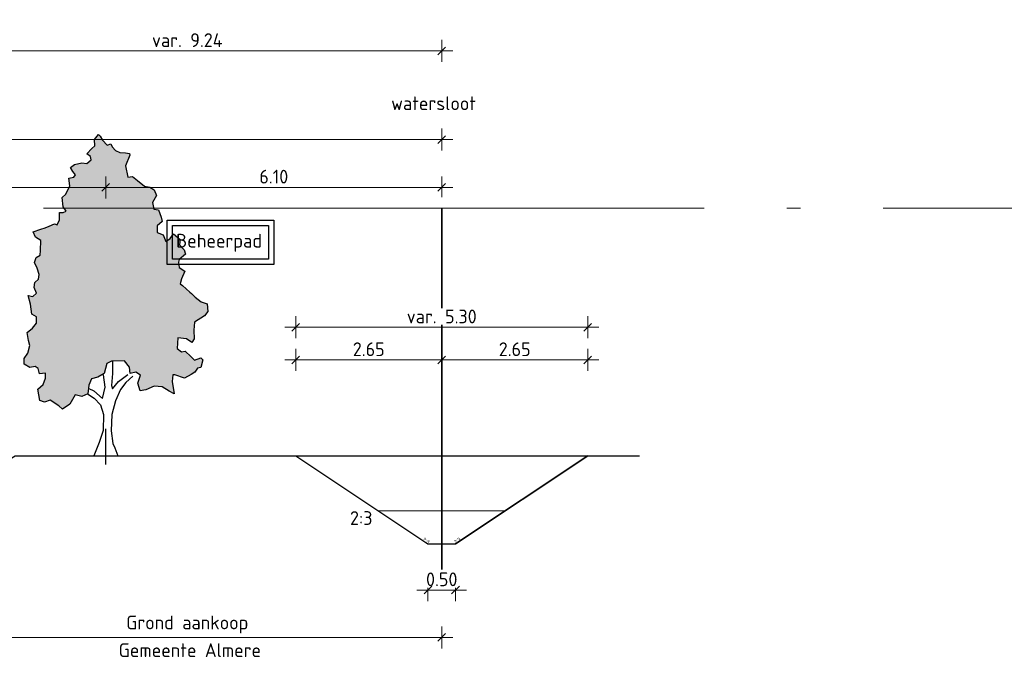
# Model space of a CAD drawing. Header units: metres. Extents: x 149234 to 159511, y 484155 to 486733.
# Tile 92 of 92: x 159445 to 159463, y 484428 to 484440. Entities that reach past the tile are written whole.
import ezdxf

# ---------------------------------------------------------------- set-up
doc = ezdxf.new("R2010")
doc.units = ezdxf.units.M
doc.linetypes.add('AL-NAP_LIJN', pattern=[15.25, 12, -1.5, 0.25, -1.5])
doc.layers.get('0').update_dxf_attribs({"lineweight": 25})
doc.layers.get('Defpoints').update_dxf_attribs({"color": 211, "lineweight": 25})
for name, color, linetype, lineweight in [('N-WE-GR-BOOM-1e-A', 90, 'Continuous', 25), ('N-WE-GR-BOOM-1e-SD', 90, 'Continuous', 25), ('N-WE-VH-KANTVERHARDING-G', 7, 'Continuous', 30), ('X-XX-AL-M', 7, 'Continuous', 18), ('X-XX-AL-NAP-G', 7, 'AL-NAP_LIJN', 18), ('X-XX-AL-PROFIEL-B-G', 7, 'Continuous', 25), ('X-XX-AL-PROFIELEN_NIEUWE-G', 7, 'Continuous', 35), ('X-XX-AL-T25', 7, 'Continuous', 25)]:
    doc.layers.add(name, color=color, linetype=linetype, lineweight=lineweight)
for name, color, linetype, lineweight, true_color in [('N-WE-GR-BOOM-MEERSTAMMINGE BOOM-SD', 7, 'Continuous', 30, 0x5f7f00), ('N-WE-KG-GRENS_POLDERWEG-G', 7, 'KG-PERCEEL', 35, 0x0000e6), ('N-WE-RI-VACUUMLEIDING-G', 1, 'RI-VACUUM', 35, 0xff0000)]:
    doc.layers.add(name, color=color, linetype=linetype, lineweight=lineweight, true_color=true_color)
doc.styles.add('Civitas Arial', font='arial.ttf')
doc.styles.add('NLCS-ISO-M100-T25', font='NLCS-ISO.ttf')
doc.styles.get("Standard").update_dxf_attribs({"font": 'NLCS-ISO.ttf'})
doc.linetypes.add('KG-PERCEEL', pattern='A,5.5,-2,["P",Standard,S=1.8,R=0,X=-0.5,Y=-0.9],-2,5.5,-2,[5,NLCS.shx,S=0.75,R=0,X=0,Y=0],-2', length=19)
doc.linetypes.add('RI-VACUUM', pattern='A,7,-2,["V",Standard,S=1.8,R=0,X=-0.5,Y=-0.9],-2,7,-2,[102,NLCS.shx,S=1,R=180,X=0,Y=0],-2', length=22)
doc.dimstyles.new('NLCS-M100-T25-SCHRAP-X_L2_H1', dxfattribs={"dimscale": 0.1, "dimtxt": 2.5, "dimasz": 1.4, "dimexe": 2, "dimexo": 2, "dimgap": 0.7, "dimtad": 1, "dimzin": 0, "dimdsep": 46, "dimtxsty": 'NLCS-ISO-M100-T25', "dimblk": 'OBLIQUE', "dimcen": 0, "dimdle": 2, "dimclrd": 256, "dimclre": 256, "dimclrt": 256, "dimadec": 1, "dimazin": 0, "dimtfac": 1, "dimtofl": 0, "dimtmove": 1, "dimatfit": 0, "dimldrblk": 'OBLIQUE', "dimfxl": 2, "dimfxlon": 1, "dimtfill": 1, "dimtfillclr": 254, "dimtolj": 1, "dimtzin": 0, "dimlwd": 18, "dimlwe": 18, "dimarcsym": 0})

# ---------------------------------------------------------------- blocks, each defined once
blk = doc.blocks.new('_Oblique')
at = {"color": 0, "linetype": 'ByBlock', "lineweight": -2}
blk.add_line((-0.5, -0.5), (0.5, 0.5), dxfattribs=at)
blk = doc.blocks.new('*D317')
at = {"layer": 'Defpoints', "color": 0, "transparency": 16777216}
for p in [(159443.524, 484429.992), (159452.764, 484429.992), (159452.764, 484428.759)]:
    blk.add_point(p, dxfattribs=at)
at = {"layer": 'N-WE-RI-VACUUMLEIDING-G', "linetype": 'Continuous', "lineweight": 18, "transparency": 16777216}
for p, q in [((159443.524, 484428.959), (159443.524, 484428.559)), ((159452.764, 484428.959), (159452.764, 484428.559)), ((159443.324, 484428.759), (159452.964, 484428.759))]:
    blk.add_line(p, q, dxfattribs=at)
at = {"layer": 'N-WE-RI-VACUUMLEIDING-G', "lineweight": 18, "transparency": 16777216, "xscale": 0.14, "yscale": 0.14, "zscale": 0.14, "rotation": 180}
blk.add_blockref('_Oblique', (159443.524, 484428.759), dxfattribs=at)
at = {"layer": 'N-WE-RI-VACUUMLEIDING-G', "lineweight": 18, "transparency": 16777216, "xscale": 0.14, "yscale": 0.14, "zscale": 0.14}
blk.add_blockref('_Oblique', (159452.764, 484428.759), dxfattribs=at)
at = {"layer": 'N-WE-RI-VACUUMLEIDING-G', "transparency": 16777216, "insert": (159448.144, 484428.992), "char_height": 0.25, "attachment_point": 5, "style": 'NLCS-ISO-M100-T25', "bg_fill": 3, "box_fill_scale": 1.1, "bg_fill_color": 256, "bg_fill_true_color": 13158600, "bg_fill_transparency": 0}
blk.add_mtext('\\A1;Grond aankoop', dxfattribs=at)
blk = doc.blocks.new('*D316')
at = {"layer": 'Defpoints', "color": 0, "transparency": 16777216}
for p in [(159452.764, 484439.417), (159443.524, 484436.559), (159452.764, 484436.559)]:
    blk.add_point(p, dxfattribs=at)
at = {"layer": 'X-XX-AL-PROFIELEN_NIEUWE-G', "linetype": 'Continuous', "lineweight": 18, "transparency": 16777216}
for p, q in [((159443.524, 484439.217), (159443.524, 484439.617)), ((159452.764, 484439.217), (159452.764, 484439.617)), ((159443.324, 484439.417), (159452.964, 484439.417))]:
    blk.add_line(p, q, dxfattribs=at)
at = {"layer": 'X-XX-AL-PROFIELEN_NIEUWE-G', "lineweight": 18, "transparency": 16777216, "xscale": 0.14, "yscale": 0.14, "zscale": 0.14, "rotation": 180}
blk.add_blockref('_Oblique', (159443.524, 484439.417), dxfattribs=at)
at = {"layer": 'X-XX-AL-PROFIELEN_NIEUWE-G', "lineweight": 18, "transparency": 16777216, "xscale": 0.14, "yscale": 0.14, "zscale": 0.14}
blk.add_blockref('_Oblique', (159452.764, 484439.417), dxfattribs=at)
at = {"layer": 'X-XX-AL-PROFIELEN_NIEUWE-G', "transparency": 16777216, "insert": (159448.144, 484439.612), "char_height": 0.25, "attachment_point": 5, "style": 'NLCS-ISO-M100-T25', "bg_fill": 3, "box_fill_scale": 1.1, "bg_fill_color": 256, "bg_fill_true_color": 13158600, "bg_fill_transparency": 0}
blk.add_mtext('\\A1;var. 9.24', dxfattribs=at)
blk = doc.blocks.new('*U324')
blk.add_line((3, 2), (0.6, 0.4))
at = {"layer": 'Defpoints', "color": 6, "style": 'Civitas Arial'}
blk.add_text('2:3', height=0.0625, rotation=33.6901, dxfattribs=at).set_placement((0.6, 0.4))
blk = doc.blocks.new('*U323')
blk.add_line((-3, 2), (-0.6, 0.4))
at = {"layer": 'Defpoints', "color": 6, "style": 'Civitas Arial'}
blk.add_text('2:3', height=0.0625, rotation=326.3099, dxfattribs=at).set_placement((-0.7, 0.467))
blk = doc.blocks.new('*D319')
at = {"layer": 'Defpoints', "color": 0, "transparency": 16777216}
for p in [(159452.514, 484430.459), (159453.014, 484430.459)]:
    blk.add_point(p, dxfattribs=at)
at = {"layer": 'X-XX-AL-M', "linetype": 'Continuous', "lineweight": 18, "transparency": 16777216}
for p, q in [((159452.514, 484429.819), (159452.514, 484429.419)), ((159453.014, 484429.819), (159453.014, 484429.419)), ((159452.314, 484429.619), (159453.214, 484429.619))]:
    blk.add_line(p, q, dxfattribs=at)
at = {"layer": 'X-XX-AL-M', "transparency": 16777216, "insert": (159452.764, 484429.814), "char_height": 0.25, "attachment_point": 5, "style": 'NLCS-ISO-M100-T25', "bg_fill": 3, "box_fill_scale": 1.1, "bg_fill_color": 256, "bg_fill_true_color": 13158600, "bg_fill_transparency": 0}
blk.add_mtext('\\A1;0.50', dxfattribs=at)
at = {"layer": 'Defpoints', "color": 0, "transparency": 16777216}
blk.add_point((159453.014, 484429.619), dxfattribs=at)
at = {"layer": 'X-XX-AL-M', "lineweight": 18, "transparency": 16777216, "xscale": 0.14, "yscale": 0.14, "zscale": 0.14, "rotation": 180}
blk.add_blockref('_Oblique', (159452.514, 484429.619), dxfattribs=at)
at = {"layer": 'X-XX-AL-M', "lineweight": 18, "transparency": 16777216, "xscale": 0.14, "yscale": 0.14, "zscale": 0.14}
blk.add_blockref('_Oblique', (159453.014, 484429.619), dxfattribs=at)
blk = doc.blocks.new('*D320')
at = {"layer": 'Defpoints', "color": 0, "transparency": 16777216}
for p in [(159452.764, 484433.8), (159450.114, 484432.059), (159452.764, 484432.039)]:
    blk.add_point(p, dxfattribs=at)
at = {"layer": 'X-XX-AL-M', "linetype": 'Continuous', "lineweight": 18, "transparency": 16777216}
for p, q in [((159450.114, 484433.6), (159450.114, 484434)), ((159452.764, 484433.6), (159452.764, 484434)), ((159449.914, 484433.8), (159452.964, 484433.8))]:
    blk.add_line(p, q, dxfattribs=at)
at = {"layer": 'X-XX-AL-M', "lineweight": 18, "transparency": 16777216, "xscale": 0.14, "yscale": 0.14, "zscale": 0.14, "rotation": 180}
blk.add_blockref('_Oblique', (159450.114, 484433.8), dxfattribs=at)
at = {"layer": 'X-XX-AL-M', "lineweight": 18, "transparency": 16777216, "xscale": 0.14, "yscale": 0.14, "zscale": 0.14}
blk.add_blockref('_Oblique', (159452.764, 484433.8), dxfattribs=at)
at = {"layer": 'X-XX-AL-M', "transparency": 16777216, "insert": (159451.439, 484433.995), "char_height": 0.25, "attachment_point": 5, "style": 'NLCS-ISO-M100-T25', "bg_fill": 3, "box_fill_scale": 1.1, "bg_fill_color": 256, "bg_fill_true_color": 13158600, "bg_fill_transparency": 0}
blk.add_mtext('\\A1;2.65', dxfattribs=at)
blk = doc.blocks.new('*D321')
at = {"layer": 'Defpoints', "color": 0, "transparency": 16777216}
for p in [(159455.414, 484433.8), (159452.764, 484432.039), (159455.414, 484432.059)]:
    blk.add_point(p, dxfattribs=at)
at = {"layer": 'X-XX-AL-M', "linetype": 'Continuous', "lineweight": 18, "transparency": 16777216}
for p, q in [((159452.764, 484433.6), (159452.764, 484434)), ((159455.414, 484433.6), (159455.414, 484434)), ((159452.564, 484433.8), (159455.614, 484433.8))]:
    blk.add_line(p, q, dxfattribs=at)
at = {"layer": 'X-XX-AL-M', "lineweight": 18, "transparency": 16777216, "xscale": 0.14, "yscale": 0.14, "zscale": 0.14, "rotation": 180}
blk.add_blockref('_Oblique', (159452.764, 484433.8), dxfattribs=at)
at = {"layer": 'X-XX-AL-M', "lineweight": 18, "transparency": 16777216, "xscale": 0.14, "yscale": 0.14, "zscale": 0.14}
blk.add_blockref('_Oblique', (159455.414, 484433.8), dxfattribs=at)
at = {"layer": 'X-XX-AL-M', "transparency": 16777216, "insert": (159454.089, 484433.995), "char_height": 0.25, "attachment_point": 5, "style": 'NLCS-ISO-M100-T25', "bg_fill": 3, "box_fill_scale": 1.1, "bg_fill_color": 256, "bg_fill_true_color": 13158600, "bg_fill_transparency": 0}
blk.add_mtext('\\A1;2.65', dxfattribs=at)
blk = doc.blocks.new('*D322')
at = {"layer": 'Defpoints', "color": 0, "transparency": 16777216}
for p in [(159455.414, 484434.396), (159450.114, 484432.059), (159455.414, 484432.059)]:
    blk.add_point(p, dxfattribs=at)
at = {"layer": 'X-XX-AL-M', "linetype": 'Continuous', "lineweight": 18, "transparency": 16777216}
for p, q in [((159450.114, 484434.196), (159450.114, 484434.596)), ((159455.414, 484434.196), (159455.414, 484434.596)), ((159449.914, 484434.396), (159455.614, 484434.396))]:
    blk.add_line(p, q, dxfattribs=at)
at = {"layer": 'X-XX-AL-M', "lineweight": 18, "transparency": 16777216, "xscale": 0.14, "yscale": 0.14, "zscale": 0.14, "rotation": 180}
blk.add_blockref('_Oblique', (159450.114, 484434.396), dxfattribs=at)
at = {"layer": 'X-XX-AL-M', "lineweight": 18, "transparency": 16777216, "xscale": 0.14, "yscale": 0.14, "zscale": 0.14}
blk.add_blockref('_Oblique', (159455.414, 484434.396), dxfattribs=at)
at = {"layer": 'X-XX-AL-M', "transparency": 16777216, "insert": (159452.764, 484434.591), "char_height": 0.25, "attachment_point": 5, "style": 'NLCS-ISO-M100-T25', "bg_fill": 3, "box_fill_scale": 1.1, "bg_fill_color": 256, "bg_fill_true_color": 13158600, "bg_fill_transparency": 0}
blk.add_mtext('\\A1;var. 5.30', dxfattribs=at)
blk = doc.blocks.new('*D318')
at = {"layer": 'Defpoints', "color": 0, "transparency": 16777216}
for p in [(159452.764, 484437.806), (159433.764, 484436.559), (159452.764, 484436.559)]:
    blk.add_point(p, dxfattribs=at)
at = {"layer": 'X-XX-AL-M', "linetype": 'Continuous', "lineweight": 18, "transparency": 16777216}
for p, q in [((159433.764, 484437.606), (159433.764, 484438.006)), ((159452.764, 484437.606), (159452.764, 484438.006)), ((159433.564, 484437.806), (159452.964, 484437.806))]:
    blk.add_line(p, q, dxfattribs=at)
at = {"layer": 'X-XX-AL-M', "lineweight": 18, "transparency": 16777216, "xscale": 0.14, "yscale": 0.14, "zscale": 0.14, "rotation": 180}
blk.add_blockref('_Oblique', (159433.764, 484437.806), dxfattribs=at)
at = {"layer": 'X-XX-AL-M', "lineweight": 18, "transparency": 16777216, "xscale": 0.14, "yscale": 0.14, "zscale": 0.14}
blk.add_blockref('_Oblique', (159452.764, 484437.806), dxfattribs=at)
at = {"layer": 'X-XX-AL-M', "transparency": 16777216, "insert": (159443.264, 484438.001), "char_height": 0.25, "attachment_point": 5, "style": 'NLCS-ISO-M100-T25', "bg_fill": 3, "box_fill_scale": 1.1, "bg_fill_color": 256, "bg_fill_true_color": 13158600, "bg_fill_transparency": 0}
blk.add_mtext('\\A1;19.00', dxfattribs=at)
blk = doc.blocks.new('SGR-BOOM_S01_V_ZIJ-D')
at = {"layer": 'N-WE-GR-BOOM-1e-A', "transparency": 33554585}
h = blk.add_hatch(color=256, dxfattribs=at)
h.dxf.hatch_style = 1
h.set_gradient(color1=(88, 186, 72), tint=1)
h.paths.add_polyline_path([(-1.056, 11.496), (-0.874, 11.68), (-0.792, 11.622), (-0.684, 11.475), (-0.477, 11.294), (-0.312, 11.337), (-0.253, 11.231), (-0.105, 11.091), (0.102, 11.028), (0.349, 11.012), (0.538, 10.99), (0.556, 10.931), (0.353, 10.535), (0.462, 10.124), (0.668, 10.149), (0.893, 10.004), (1.224, 9.8), (1.454, 9.761), (1.661, 9.663), (1.763, 9.457), (1.582, 9.209), (1.643, 8.962), (1.849, 8.94), (1.975, 8.676), (2.018, 8.511), (1.795, 8.362), (1.797, 8.115), (2.062, 8.035), (2.188, 7.789), (2.376, 7.896), (2.539, 8.062), (2.829, 7.858), (2.807, 7.67), (3.015, 7.489), (3.081, 7.325), (2.794, 7.134), (2.753, 7.034), (2.796, 6.845), (3.044, 6.706), (2.899, 6.434), (2.842, 6.251), (2.942, 6.187), (3.274, 5.943), (3.357, 5.902), (3.523, 5.762), (3.795, 5.599), (4.06, 5.519), (4.086, 5.248), (3.94, 5.082), (3.489, 4.855), (3.45, 4.566), (3.476, 4.254), (3.371, 4.112), (3.122, 4.252), (2.734, 4.29), (2.695, 3.901), (2.902, 3.779), (3.067, 3.798), (3.316, 3.611), (3.482, 3.471), (3.77, 3.556), (3.87, 3.492), (3.772, 3.203), (3.625, 3.184), (3.503, 3.036), (3.339, 2.952), (3.033, 2.826), (2.597, 2.946), (2.497, 2.946), (2.475, 2.698), (2.561, 2.246), (2.337, 2.35), (2.023, 2.512), (1.652, 2.527), (1.282, 2.4), (1.018, 2.357), (0.91, 2.645), (1.031, 2.934), (0.824, 3.038), (0.559, 2.995), (0.534, 3.219), (0.303, 3.447), (-0.274, 3.442), (-0.497, 3.358), (-0.618, 2.986), (-0.906, 2.86), (-1.193, 2.793), (-1.315, 2.568), (-1.354, 2.256), (-1.624, 2.154), (-1.931, 2.21), (-2.175, 1.879), (-2.504, 1.694), (-2.669, 1.816), (-3.066, 2.019), (-3.33, 1.952), (-3.536, 2.015), (-3.622, 2.427), (-3.376, 2.593), (-3.278, 2.818), (-3.279, 3.006), (-3.544, 2.981), (-3.61, 3.169), (-3.752, 3.25), (-3.981, 3.207), (-4.247, 3.328), (-4.249, 3.535), (-4.086, 3.724), (-3.988, 4.013), (-4.048, 4.195), (-4.115, 4.483), (-3.869, 4.633), (-3.682, 4.817), (-3.684, 5.046), (-3.891, 5.145), (-3.933, 5.333), (-3.958, 5.515), (-4.061, 5.826), (-3.854, 5.787), (-3.691, 5.912), (-3.798, 6.117), (-3.758, 6.3), (-3.595, 6.425), (-3.572, 6.59), (-3.657, 6.818), (-3.782, 7.024), (-3.701, 7.207), (-3.519, 7.291), (-3.497, 7.456), (-3.482, 7.827), (-3.73, 7.948), (-3.832, 8.136), (-3.485, 8.239), (-3.297, 8.281), (-3.115, 8.348), (-2.868, 8.432), (-2.745, 8.392), (-2.64, 8.575), (-2.642, 8.846), (-2.477, 8.847), (-2.336, 8.889), (-2.479, 9.053), (-2.523, 9.383), (-2.359, 9.507), (-2.179, 9.815), (-2.222, 10.085), (-1.993, 10.128), (-1.911, 10.212), (-2.036, 10.334), (-2.143, 10.475), (-1.955, 10.582), (-1.626, 10.644), (-1.402, 10.628), (-1.197, 10.753), (-1.239, 10.876), (-1.405, 10.975), (-1.177, 11.165), (-1.036, 11.266)])
at = {"lineweight": 30}
for p, q in [((-0.233, 3.442), (-0.229, 2.989)), ((-0.573, 2.492), (-0.641, 2.945)), ((-0.229, 2.989), (-0.285, 2.553)), ((0.044, 2.703), (0.454, 2.953)), ((0.684, 2.89), (0.374, 2.664)), ((-0.285, 2.553), (-0.243, 2.43)), ((-0.243, 2.43), (0.044, 2.703)), ((0.374, 2.664), (0.128, 2.415)), ((-1.378, 2.256), (-1.064, 2.093)), ((-1.314, 2.445), (-1.09, 2.364)), ((-1.09, 2.364), (-0.693, 2.079)), ((-0.693, 2.079), (-0.573, 2.492)), ((0.128, 2.415), (-0.098, 2.001)), ((-1.064, 2.093), (-0.774, 1.848)), ((-0.774, 1.848), (-0.648, 1.502)), ((-0.098, 2.001), (-0.259, 1.505)), ((-0.648, 1.502), (-0.667, 0.925)), ((-0.259, 1.505), (-0.296, 0.904)), ((-0.667, 0.925), (-0.846, 0.488)), ((-0.296, 0.904), (-0.227, 0.452)), ((-0.846, 0.488), (-1.08, 0)), ((-0.227, 0.452), (-0.126, 0.287)), ((-1.08, 0), (0, 0)), ((-0.126, 0.287), (0, 0))]:
    blk.add_line(p, q, dxfattribs=at)
at = {"lineweight": 30, "flags": 128}
blk.add_lwpolyline([(-1.056, 11.496), (-0.874, 11.68), (-0.792, 11.622), (-0.684, 11.475), (-0.477, 11.294), (-0.312, 11.337), (-0.253, 11.231), (-0.105, 11.091), (0.102, 11.028), (0.349, 11.012), (0.538, 10.99), (0.556, 10.931), (0.353, 10.535), (0.462, 10.124), (0.668, 10.149), (0.893, 10.004), (1.224, 9.8), (1.454, 9.761), (1.661, 9.663), (1.763, 9.457), (1.582, 9.209), (1.643, 8.962), (1.849, 8.94), (1.975, 8.676), (2.018, 8.511), (1.795, 8.362), (1.797, 8.115), (2.062, 8.035), (2.188, 7.789), (2.376, 7.896), (2.539, 8.062), (2.829, 7.858), (2.807, 7.67), (3.015, 7.489), (3.081, 7.325), (2.794, 7.134), (2.753, 7.034), (2.796, 6.845), (3.044, 6.706), (2.899, 6.434), (2.842, 6.251), (2.942, 6.187), (3.274, 5.943), (3.357, 5.902), (3.523, 5.762), (3.795, 5.599), (4.06, 5.519), (4.086, 5.248), (3.94, 5.082), (3.489, 4.855), (3.45, 4.566), (3.476, 4.254), (3.371, 4.112), (3.122, 4.252), (2.734, 4.29), (2.695, 3.901), (2.902, 3.779), (3.067, 3.798), (3.316, 3.611), (3.482, 3.471), (3.77, 3.556), (3.87, 3.492), (3.772, 3.203), (3.625, 3.184), (3.503, 3.036), (3.339, 2.952), (3.033, 2.826), (2.597, 2.946), (2.497, 2.946), (2.475, 2.698), (2.561, 2.246), (2.337, 2.35), (2.023, 2.512), (1.652, 2.527), (1.282, 2.4), (1.018, 2.357), (0.91, 2.645), (1.031, 2.934), (0.824, 3.038), (0.559, 2.995), (0.534, 3.219), (0.303, 3.447), (-0.274, 3.442), (-0.497, 3.358), (-0.618, 2.986), (-0.906, 2.86), (-1.193, 2.793), (-1.315, 2.568), (-1.354, 2.256), (-1.624, 2.154), (-1.931, 2.21), (-2.175, 1.879), (-2.504, 1.694), (-2.669, 1.816), (-3.066, 2.019), (-3.33, 1.952), (-3.536, 2.015), (-3.622, 2.427), (-3.376, 2.593), (-3.278, 2.818), (-3.279, 3.006), (-3.544, 2.981), (-3.61, 3.169), (-3.752, 3.25), (-3.981, 3.207), (-4.247, 3.328), (-4.249, 3.535), (-4.086, 3.724), (-3.988, 4.013), (-4.048, 4.195), (-4.115, 4.483), (-3.869, 4.633), (-3.682, 4.817), (-3.684, 5.046), (-3.891, 5.145), (-3.933, 5.333), (-3.958, 5.515), (-4.061, 5.826), (-3.854, 5.787), (-3.691, 5.912), (-3.798, 6.117), (-3.758, 6.3), (-3.595, 6.425), (-3.572, 6.59), (-3.657, 6.818), (-3.782, 7.024), (-3.701, 7.207), (-3.519, 7.291), (-3.497, 7.456), (-3.482, 7.827), (-3.73, 7.948), (-3.832, 8.136), (-3.485, 8.239), (-3.297, 8.281), (-3.115, 8.348), (-2.868, 8.432), (-2.745, 8.392), (-2.64, 8.575), (-2.642, 8.846), (-2.477, 8.847), (-2.336, 8.889), (-2.479, 9.053), (-2.523, 9.383), (-2.359, 9.507), (-2.179, 9.815), (-2.222, 10.085), (-1.993, 10.128), (-1.911, 10.212), (-2.036, 10.334), (-2.143, 10.475), (-1.955, 10.582), (-1.626, 10.644), (-1.402, 10.628), (-1.197, 10.753), (-1.239, 10.876), (-1.405, 10.975), (-1.177, 11.165), (-1.036, 11.266)], close=True, dxfattribs=at)
at = {"layer": 'Defpoints'}
blk.add_line((-0.54, -0.316), (-0.54, 0.979), dxfattribs=at)
blk = doc.blocks.new('*D485')
at = {"layer": 'Defpoints', "color": 0, "transparency": 16777216}
for p in [(159446.664, 484436.937), (159446.664, 484432.549), (159439.764, 484432.096)]:
    blk.add_point(p, dxfattribs=at)
at = {"layer": 'N-WE-GR-BOOM-MEERSTAMMINGE BOOM-SD', "linetype": 'Continuous', "lineweight": 18, "transparency": 16777216}
for p, q in [((159439.764, 484436.737), (159439.764, 484437.137)), ((159446.664, 484436.737), (159446.664, 484437.137)), ((159439.564, 484436.937), (159446.864, 484436.937))]:
    blk.add_line(p, q, dxfattribs=at)
at = {"layer": 'N-WE-GR-BOOM-MEERSTAMMINGE BOOM-SD', "lineweight": 18, "transparency": 16777216, "xscale": 0.14, "yscale": 0.14, "zscale": 0.14, "rotation": 180}
blk.add_blockref('_Oblique', (159439.764, 484436.937), dxfattribs=at)
at = {"layer": 'N-WE-GR-BOOM-MEERSTAMMINGE BOOM-SD', "lineweight": 18, "transparency": 16777216, "xscale": 0.14, "yscale": 0.14, "zscale": 0.14}
blk.add_blockref('_Oblique', (159446.664, 484436.937), dxfattribs=at)
at = {"layer": 'N-WE-GR-BOOM-MEERSTAMMINGE BOOM-SD', "transparency": 16777216, "insert": (159443.214, 484437.132), "char_height": 0.25, "attachment_point": 5, "style": 'NLCS-ISO-M100-T25', "bg_fill": 3, "box_fill_scale": 1.1, "bg_fill_color": 256, "bg_fill_true_color": 13158600, "bg_fill_transparency": 0}
blk.add_mtext('\\A1;6.90', dxfattribs=at)
blk = doc.blocks.new('*D486')
at = {"layer": 'Defpoints', "color": 0, "transparency": 16777216}
for p in [(159452.764, 484436.937), (159452.764, 484436.559), (159446.664, 484432.549)]:
    blk.add_point(p, dxfattribs=at)
at = {"layer": 'N-WE-GR-BOOM-MEERSTAMMINGE BOOM-SD', "linetype": 'Continuous', "lineweight": 18, "transparency": 16777216}
for p, q in [((159446.664, 484436.737), (159446.664, 484437.137)), ((159452.764, 484436.759), (159452.764, 484437.137)), ((159446.464, 484436.937), (159452.964, 484436.937))]:
    blk.add_line(p, q, dxfattribs=at)
at = {"layer": 'N-WE-GR-BOOM-MEERSTAMMINGE BOOM-SD', "lineweight": 18, "transparency": 16777216, "xscale": 0.14, "yscale": 0.14, "zscale": 0.14, "rotation": 180}
blk.add_blockref('_Oblique', (159446.664, 484436.937), dxfattribs=at)
at = {"layer": 'N-WE-GR-BOOM-MEERSTAMMINGE BOOM-SD', "lineweight": 18, "transparency": 16777216, "xscale": 0.14, "yscale": 0.14, "zscale": 0.14}
blk.add_blockref('_Oblique', (159452.764, 484436.937), dxfattribs=at)
at = {"layer": 'N-WE-GR-BOOM-MEERSTAMMINGE BOOM-SD', "transparency": 16777216, "insert": (159449.714, 484437.132), "char_height": 0.25, "attachment_point": 5, "style": 'NLCS-ISO-M100-T25', "bg_fill": 3, "box_fill_scale": 1.1, "bg_fill_color": 256, "bg_fill_true_color": 13158600, "bg_fill_transparency": 0}
blk.add_mtext('\\A1;6.10', dxfattribs=at)

msp = doc.modelspace()

# ---------------------------------------------------------------- linework, layer by layer
at = {"layer": 'N-WE-KG-GRENS_POLDERWEG-G'}
msp.add_line((159452.764, 484436.559), (159452.764, 484429.992), dxfattribs=at)
at = {"layer": 'N-WE-VH-KANTVERHARDING-G', "lineweight": 30, "flags": 128}
msp.add_lwpolyline([(159450.114, 484432.059), (159452.514, 484430.459), (159453.014, 484430.459), (159455.414, 484432.059)], dxfattribs=at)
at = {"layer": 'N-WE-VH-KANTVERHARDING-G', "flags": 128}
msp.add_lwpolyline([(159452.514, 484430.459), (159453.014, 484430.459)], dxfattribs=at)
at = {"layer": 'X-XX-AL-NAP-G'}
for p, q in [((159003.28, 484436.559), (159511.076, 484436.559)), ((159451.614, 484431.059), (159453.914, 484431.059))]:
    msp.add_line(p, q, dxfattribs=at)
at = {"layer": 'X-XX-AL-PROFIEL-B-G', "flags": 128}
msp.add_lwpolyline([(159435.639, 484432.427), (159437.674, 484432.405), (159441.786, 484432.155), (159443.524, 484431.169), (159445.021, 484432.059), (159456.353, 484432.059)], dxfattribs=at)

# ---------------------------------------------------------------- block references
at = {"layer": 'N-WE-GR-BOOM-1e-SD', "xscale": 0.4, "yscale": 0.5, "zscale": 0.5}
msp.add_blockref('SGR-BOOM_S01_V_ZIJ-D', (159446.88, 484432.059), dxfattribs=at)
at = {"layer": 'N-WE-VH-KANTVERHARDING-G'}
for name, p in [('*U323', (159453.114, 484430.059)), ('*U324', (159452.414, 484430.059))]:
    msp.add_blockref(name, p, dxfattribs=at)

# ---------------------------------------------------------------- texts
at = {"layer": 'N-WE-RI-VACUUMLEIDING-G', "style": 'NLCS-ISO-M100-T25'}
msp.add_text('Gemeente Almere', height=0.25, dxfattribs=at).set_placement((159446.898, 484428.401))
at = {"layer": 'X-XX-AL-PROFIELEN_NIEUWE-G', "style": 'NLCS-ISO-M100-T25'}
msp.add_text('watersloot', height=0.25, dxfattribs=at).set_placement((159451.846, 484438.34))
at = {"layer": 'X-XX-AL-T25', "style": 'NLCS-ISO-M100-T25'}
msp.add_text('2:3', height=0.25, dxfattribs=at).set_placement((159451.098, 484430.802))

# ---------------------------------------------------------------- next in the draw order: dimensions: what is measured, and where the dimension line sits
at = {"layer": 'N-WE-RI-VACUUMLEIDING-G'}
dim = msp.add_linear_dim(base=(159452.764, 484428.759), p1=(159443.524, 484429.992), p2=(159452.764, 484429.992), text='Grond aankoop', dimstyle='NLCS-M100-T25-SCHRAP-X_L2_H1', dxfattribs=at)
dim.commit()
dim.dimension.update_dxf_attribs({"geometry": '*D317', "text_midpoint": (159448.144, 484428.992)})
at = {"layer": 'X-XX-AL-PROFIELEN_NIEUWE-G'}
dim = msp.add_linear_dim(base=(159452.764, 484439.417), p1=(159443.524, 484436.559), p2=(159452.764, 484436.559), text='var. <>', dimstyle='NLCS-M100-T25-SCHRAP-X_L2_H1', dxfattribs=at)
dim.commit()
dim.dimension.update_dxf_attribs({"geometry": '*D316', "text_midpoint": (159448.144, 484439.612)})

# ---------------------------------------------------------------- next in the draw order: dimensions: what is measured, and where the dimension line sits
at = {"layer": 'N-WE-GR-BOOM-MEERSTAMMINGE BOOM-SD'}
dim = msp.add_linear_dim(base=(159446.664, 484436.937), p1=(159439.764, 484432.096), p2=(159446.664, 484432.549), dimstyle='NLCS-M100-T25-SCHRAP-X_L2_H1', dxfattribs=at)
dim.commit()
dim.dimension.update_dxf_attribs({"geometry": '*D485', "text_midpoint": (159443.214, 484437.132)})
at = {"layer": 'X-XX-AL-M'}
dim = msp.add_linear_dim(base=(159453.014, 484429.619), p1=(159452.514, 484430.459), p2=(159453.014, 484430.459), dimstyle='NLCS-M100-T25-SCHRAP-X_L2_H1', dxfattribs=at)
dim.commit()
dim.dimension.update_dxf_attribs({"geometry": '*D319', "text_midpoint": (159452.764, 484429.619), "dimtype": 160})

# ---------------------------------------------------------------- next in the draw order: dimensions: what is measured, and where the dimension line sits
at = {"layer": 'N-WE-GR-BOOM-MEERSTAMMINGE BOOM-SD'}
dim = msp.add_linear_dim(base=(159452.764, 484436.937), p1=(159446.664, 484432.549), p2=(159452.764, 484436.559), dimstyle='NLCS-M100-T25-SCHRAP-X_L2_H1', dxfattribs=at)
dim.commit()
dim.dimension.update_dxf_attribs({"geometry": '*D486', "text_midpoint": (159449.714, 484437.132)})

# ---------------------------------------------------------------- next in the draw order: linework, layer by layer
at = {"layer": 'X-XX-AL-T25', "color": 240, "true_color": 0xed1f24}
for points in [[(159447.778, 484436.34), (159449.713, 484436.34), (159449.713, 484435.538), (159447.778, 484435.538)], [(159447.875, 484436.243), (159449.616, 484436.243), (159449.616, 484435.635), (159447.875, 484435.635)]]:
    msp.add_lwpolyline(points, close=True, dxfattribs=at)

# ---------------------------------------------------------------- next in the draw order: texts
at = {"layer": 'X-XX-AL-T25', "color": 240, "true_color": 0xed1f24, "style": 'NLCS-ISO-M100-T25'}
msp.add_text('Beheerpad', height=0.25, dxfattribs=at).set_placement((159447.939, 484435.843))

# ---------------------------------------------------------------- next in the draw order: dimensions: what is measured, and where the dimension line sits
at = {"layer": 'X-XX-AL-M'}
for base, p1, p2, picture, middle in [((159452.764, 484437.806), (159433.764, 484436.559), (159452.764, 484436.559), '*D318', (159443.264, 484438.001)), ((159452.764, 484433.8), (159450.114, 484432.059), (159452.764, 484432.039), '*D320', (159451.439, 484433.995))]:
    dim = msp.add_linear_dim(base=base, p1=p1, p2=p2, dimstyle='NLCS-M100-T25-SCHRAP-X_L2_H1', dxfattribs=at)
    dim.commit()
    dim.dimension.update_dxf_attribs({"geometry": picture, "text_midpoint": middle})

# ---------------------------------------------------------------- next in the draw order: dimensions: what is measured, and where the dimension line sits
dim = msp.add_linear_dim(base=(159455.414, 484433.8), p1=(159452.764, 484432.039), p2=(159455.414, 484432.059), dimstyle='NLCS-M100-T25-SCHRAP-X_L2_H1', dxfattribs=at)
dim.commit()
dim.dimension.update_dxf_attribs({"geometry": '*D321', "text_midpoint": (159454.089, 484433.995)})

# ---------------------------------------------------------------- next in the draw order: dimensions: what is measured, and where the dimension line sits
dim = msp.add_linear_dim(base=(159455.414, 484434.396), p1=(159450.114, 484432.059), p2=(159455.414, 484432.059), text='var. <>', dimstyle='NLCS-M100-T25-SCHRAP-X_L2_H1', dxfattribs=at)
dim.commit()
dim.dimension.update_dxf_attribs({"geometry": '*D322', "text_midpoint": (159452.764, 484434.591)})

doc.saveas('drawing.dxf')
